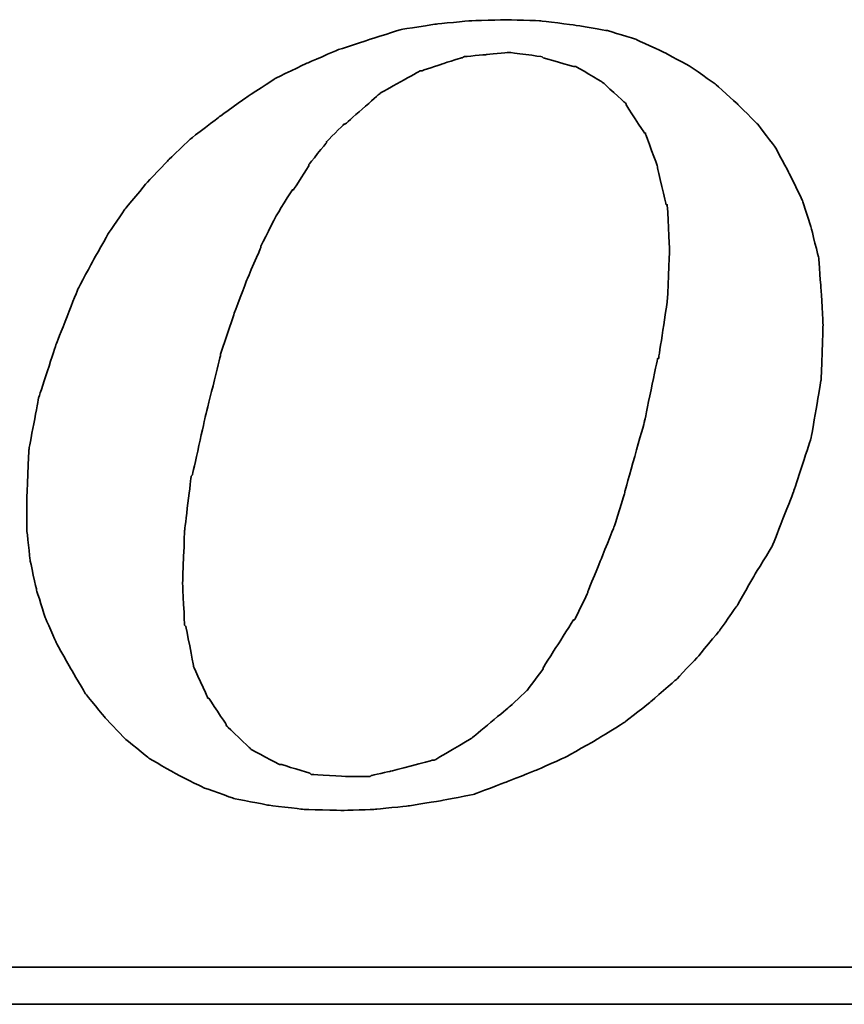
# Model space of a CAD drawing. Header units: millimetres. Extents: x -2774 to 3135, y -1571 to 860.
# Tile 249 of 256: x -2378 to -2373, y -219 to -213. Entities that reach past the tile are written whole.
import ezdxf

# ---------------------------------------------------------------- set-up
doc = ezdxf.new("R2010")
doc.units = ezdxf.units.MM
doc.layers.add('DIM', color=4, linetype='CONTINUOUS')
doc.layers.add('layer 1', color=7, linetype='CONTINUOUS')

# ---------------------------------------------------------------- blocks, each defined once
blk = doc.blocks.new('TBI MOTION logo(完整正式版)')
at = {"layer": 'layer 1', "color": 22, "lineweight": 35}
for points, knots in [([(35.79625, -6.98375), (35.79625, -6.98375), (36.23125, -7.43875), (36.23125, -7.43875), (36.23125, -7.43875), (36.23125, -7.43875), (36.75625, -7.87125), (36.75625, -7.87125), (36.75625, -7.87125), (36.75625, -7.87125), (37.33125, -8.20375), (37.33125, -8.20375), (37.33125, -8.20375), (37.33125, -8.20375), (37.95625, -8.51875), (37.95625, -8.51875), (37.95625, -8.51875), (37.95625, -8.51875), (38.62625, -8.75875), (38.62625, -8.75875), (38.62625, -8.75875), (38.62625, -8.75875), (39.37125, -8.90375), (39.37125, -8.90375), (39.37125, -8.90375), (39.37125, -8.90375), (40.14125, -8.99875), (40.14125, -8.99875), (40.14125, -8.99875), (40.14125, -8.99875), (41.02625, -9.02375), (41.02625, -9.02375), (41.02625, -9.02375), (41.02625, -9.02375), (41.74625, -8.99875), (41.74625, -8.99875), (41.74625, -8.99875), (41.74625, -8.99875), (42.46625, -8.92375), (42.46625, -8.92375), (42.46625, -8.92375), (42.46625, -8.92375), (43.21125, -8.80625), (43.21125, -8.80625), (43.21125, -8.80625), (43.21125, -8.80625), (43.93125, -8.66375), (43.93125, -8.66375), (43.93125, -8.66375), (43.93125, -8.66375), (44.62625, -8.39875), (44.62625, -8.39875), (44.62625, -8.39875), (44.62625, -8.39875), (45.29625, -8.13375), (45.29625, -8.13375), (45.29625, -8.13375), (45.29625, -8.13375), (45.94625, -7.84375), (45.94625, -7.84375), (45.94625, -7.84375), (45.94625, -7.84375), (46.61625, -7.46375), (46.61625, -7.46375), (46.61625, -7.46375), (46.61625, -7.46375), (47.24125, -7.07875), (47.24125, -7.07875), (47.24125, -7.07875), (47.24125, -7.07875), (47.81625, -6.62375), (47.81625, -6.62375), (47.81625, -6.62375), (47.81625, -6.62375), (48.36875, -6.14375), (48.36875, -6.14375), (48.36875, -6.14375), (48.36875, -6.14375), (48.84625, -5.64125), (48.84625, -5.64125), (48.84625, -5.64125), (48.84625, -5.64125), (49.32625, -5.06375), (49.32625, -5.06375), (49.32625, -5.06375), (49.32625, -5.06375), (49.71125, -4.51374), (49.71125, -4.51374), (49.71125, -4.51374), (49.71125, -4.51374), (50.09625, -3.83874), (50.09625, -3.83874), (50.09625, -3.83874), (50.09625, -3.83874), (50.48125, -3.21374), (50.48125, -3.21374), (50.48125, -3.21374), (50.48125, -3.21374), (50.96125, -1.99125), (50.96125, -1.99125), (50.96125, -1.99125), (50.96125, -1.99125), (51.34375, -0.81875), (51.34375, -0.81875), (51.34375, -0.81875), (51.34375, -0.81875), (51.56125, 0.45624), (51.56125, 0.45624), (51.56125, 0.45624), (51.56125, 0.45624), (51.60625, 1.67624), (51.60625, 1.67624), (51.60625, 1.67624), (51.60625, 1.67624), (51.56125, 2.44625), (51.56125, 2.44625), (51.56125, 2.44625), (51.56125, 2.44625), (51.51125, 3.14125), (51.51125, 3.14125), (51.51125, 3.14125), (51.51125, 3.14125), (51.34375, 3.81125), (51.34375, 3.81125), (51.34375, 3.81125), (51.34375, 3.81125), (51.15125, 4.41125), (51.15125, 4.41125), (51.15125, 4.41125), (51.15125, 4.41125), (50.86125, 5.01125), (50.86125, 5.01125), (50.86125, 5.01125), (50.86125, 5.01125), (50.55125, 5.58875), (50.55125, 5.58875), (50.55125, 5.58875), (50.55125, 5.58875), (50.16625, 6.09125), (50.16625, 6.09125), (50.16625, 6.09125), (50.16625, 6.09125), (49.71125, 6.54875), (49.71125, 6.54875), (49.71125, 6.54875), (49.71125, 6.54875), (49.23125, 6.98125), (49.23125, 6.98125), (49.23125, 6.98125), (49.23125, 6.98125), (48.67875, 7.36625), (48.67875, 7.36625), (48.67875, 7.36625), (48.67875, 7.36625), (48.10375, 7.67625), (48.10375, 7.67625), (48.10375, 7.67625), (48.10375, 7.67625), (47.48125, 7.96375), (47.48125, 7.96375), (47.48125, 7.96375), (47.48125, 7.96375), (46.85625, 8.15625), (46.85625, 8.15625), (46.85625, 8.15625), (46.85625, 8.15625), (46.13625, 8.27624), (46.13625, 8.27624), (46.13625, 8.27624), (46.13625, 8.27624), (45.39125, 8.37125), (45.39125, 8.37125), (45.39125, 8.37125), (45.39125, 8.37125), (44.62625, 8.39624), (44.62625, 8.39624), (44.62625, 8.39624), (44.62625, 8.39624), (43.83625, 8.37125), (43.83625, 8.37125), (43.83625, 8.37125), (43.83625, 8.37125), (43.09125, 8.30125), (43.09125, 8.30125), (43.09125, 8.30125), (43.09125, 8.30125), (42.32125, 8.18125), (42.32125, 8.18125), (42.32125, 8.18125), (42.32125, 8.18125), (41.62875, 7.96375), (41.62875, 7.96375), (41.62875, 7.96375), (41.62875, 7.96375), (40.90625, 7.72625), (40.90625, 7.72625), (40.90625, 7.72625), (40.90625, 7.72625), (40.23624, 7.43625), (40.23624, 7.43625), (40.23624, 7.43625), (40.23624, 7.43625), (39.54124, 7.10125), (39.54124, 7.10125), (39.54124, 7.10125), (39.54124, 7.10125), (38.91625, 6.69125), (38.91625, 6.69125), (38.91625, 6.69125), (38.91625, 6.69125), (38.31625, 6.26125), (38.31625, 6.26125), (38.31625, 6.26125), (38.31625, 6.26125), (37.69125, 5.78125), (37.69125, 5.78125), (37.69125, 5.78125), (37.69125, 5.78125), (37.18625, 5.30125), (37.18625, 5.30125), (37.18625, 5.30125), (37.18625, 5.30125), (36.70625, 4.79624), (36.70625, 4.79624), (36.70625, 4.79624), (36.70625, 4.79624), (36.23125, 4.22125), (36.23125, 4.22125), (36.23125, 4.22125), (36.23125, 4.22125), (35.87124, 3.69375), (35.87124, 3.69375), (35.87124, 3.69375), (35.87124, 3.69375), (35.53125, 3.09125), (35.53125, 3.09125), (35.53125, 3.09125), (35.53125, 3.09125), (35.19875, 2.47125), (35.19875, 2.47125), (35.19875, 2.47125), (35.19875, 2.47125), (34.71625, 1.24625), (34.71625, 1.24625), (34.71625, 1.24625), (34.71625, 1.24625), (34.33125, 0.06874), (34.33125, 0.06874), (34.33125, 0.06874), (34.33125, 0.06874), (34.11625, -1.07875), (34.11625, -1.07875), (34.11625, -1.07875), (34.11625, -1.07875), (34.07125, -2.15875), (34.07125, -2.15875), (34.07125, -2.15875), (34.07125, -2.15875), (34.07125, -2.85375), (34.07125, -2.85375), (34.07125, -2.85375), (34.07125, -2.85375), (34.14125, -3.50375), (34.14125, -3.50375), (34.14125, -3.50375), (34.14125, -3.50375), (34.28625, -4.17375), (34.28625, -4.17375), (34.28625, -4.17375), (34.28625, -4.17375), (34.47625, -4.77624), (34.47625, -4.77624), (34.47625, -4.77624), (34.47625, -4.77624), (34.71625, -5.32625), (34.71625, -5.32625), (34.71625, -5.32625), (34.71625, -5.32625), (35.05375, -5.92875), (35.05375, -5.92875), (35.05375, -5.92875), (35.05375, -5.92875), (35.36375, -6.45375), (35.36375, -6.45375), (35.36375, -6.45375), (35.36375, -6.45375), (35.79625, -6.98375), (35.79625, -6.98375)], [0, 0, 0, 0, 0.01388889, 0.01388889, 0.01388889, 0.0138889, 0.02777778, 0.02777778, 0.02777778, 0.02777779, 0.04166667, 0.04166667, 0.04166667, 0.04166668, 0.05555556, 0.05555556, 0.05555556, 0.05555557, 0.06944444, 0.06944444, 0.06944444, 0.06944445, 0.08333333, 0.08333333, 0.08333333, 0.08333334, 0.09722222, 0.09722222, 0.09722222, 0.09722223, 0.11111111, 0.11111111, 0.11111111, 0.11111112, 0.125, 0.125, 0.125, 0.12500001, 0.13888889, 0.13888889, 0.13888889, 0.1388889, 0.15277778, 0.15277778, 0.15277778, 0.15277779, 0.16666667, 0.16666667, 0.16666667, 0.16666668, 0.18055556, 0.18055556, 0.18055556, 0.18055557, 0.19444444, 0.19444444, 0.19444444, 0.19444445, 0.20833333, 0.20833333, 0.20833333, 0.20833334, 0.22222222, 0.22222222, 0.22222222, 0.22222223, 0.23611111, 0.23611111, 0.23611111, 0.23611112, 0.25, 0.25, 0.25, 0.25000001, 0.26388889, 0.26388889, 0.26388889, 0.2638889, 0.27777778, 0.27777778, 0.27777778, 0.27777779, 0.29166667, 0.29166667, 0.29166667, 0.29166668, 0.30555556, 0.30555556, 0.30555556, 0.30555557, 0.31944444, 0.31944444, 0.31944444, 0.31944445, 0.33333333, 0.33333333, 0.33333333, 0.33333334, 0.34722222, 0.34722222, 0.34722222, 0.34722223, 0.36111111, 0.36111111, 0.36111111, 0.36111112, 0.375, 0.375, 0.375, 0.37500001, 0.38888889, 0.38888889, 0.38888889, 0.3888889, 0.40277778, 0.40277778, 0.40277778, 0.40277779, 0.41666667, 0.41666667, 0.41666667, 0.41666668, 0.43055556, 0.43055556, 0.43055556, 0.43055557, 0.44444444, 0.44444444, 0.44444444, 0.44444445, 0.45833333, 0.45833333, 0.45833333, 0.45833334, 0.47222222, 0.47222222, 0.47222222, 0.47222223, 0.48611111, 0.48611111, 0.48611111, 0.48611112, 0.5, 0.5, 0.5, 0.50000001, 0.51388889, 0.51388889, 0.51388889, 0.5138889, 0.52777778, 0.52777778, 0.52777778, 0.52777779, 0.54166667, 0.54166667, 0.54166667, 0.54166668, 0.55555556, 0.55555556, 0.55555556, 0.55555557, 0.56944444, 0.56944444, 0.56944444, 0.56944445, 0.58333333, 0.58333333, 0.58333333, 0.58333334, 0.59722222, 0.59722222, 0.59722222, 0.59722223, 0.61111111, 0.61111111, 0.61111111, 0.61111112, 0.625, 0.625, 0.625, 0.62500001, 0.63888889, 0.63888889, 0.63888889, 0.6388889, 0.65277778, 0.65277778, 0.65277778, 0.65277779, 0.66666667, 0.66666667, 0.66666667, 0.66666668, 0.68055556, 0.68055556, 0.68055556, 0.68055557, 0.69444444, 0.69444444, 0.69444444, 0.69444445, 0.70833333, 0.70833333, 0.70833333, 0.70833334, 0.72222222, 0.72222222, 0.72222222, 0.72222223, 0.73611111, 0.73611111, 0.73611111, 0.73611112, 0.75, 0.75, 0.75, 0.75000001, 0.76388889, 0.76388889, 0.76388889, 0.7638889, 0.77777778, 0.77777778, 0.77777778, 0.77777779, 0.79166667, 0.79166667, 0.79166667, 0.79166668, 0.80555556, 0.80555556, 0.80555556, 0.80555557, 0.81944444, 0.81944444, 0.81944444, 0.81944445, 0.83333333, 0.83333333, 0.83333333, 0.83333334, 0.84722222, 0.84722222, 0.84722222, 0.84722223, 0.86111111, 0.86111111, 0.86111111, 0.86111112, 0.875, 0.875, 0.875, 0.87500001, 0.88888889, 0.88888889, 0.88888889, 0.8888889, 0.90277778, 0.90277778, 0.90277778, 0.90277779, 0.91666667, 0.91666667, 0.91666667, 0.91666668, 0.93055556, 0.93055556, 0.93055556, 0.93055557, 0.94444444, 0.94444444, 0.94444444, 0.94444445, 0.95833333, 0.95833333, 0.95833333, 0.95833334, 0.97222222, 0.97222222, 0.97222222, 0.97222223, 0.98611111, 0.98611111, 0.98611111, 0.98611112, 1, 1, 1, 1]), ([(38.33875, 1.03124), (38.33875, 1.03124), (38.62625, 1.89625), (38.62625, 1.89625), (38.62625, 1.89625), (38.62625, 1.89625), (38.91625, 2.66375), (38.91625, 2.66375), (38.91625, 2.66375), (38.91625, 2.66375), (39.22625, 3.38125), (39.22625, 3.38125), (39.22625, 3.38125), (39.22625, 3.38125), (39.22625, 3.40624), (39.22625, 3.40624), (39.22625, 3.40624), (39.22625, 3.40624), (39.56124, 4.07624), (39.56124, 4.07624), (39.56124, 4.07624), (39.56124, 4.07624), (39.92125, 4.65125), (39.92125, 4.65125), (39.92125, 4.65125), (39.92125, 4.65125), (39.94625, 4.65125), (39.94625, 4.65125), (39.94625, 4.65125), (39.94625, 4.65125), (40.28125, 5.17875), (40.28125, 5.17875), (40.28125, 5.17875), (40.28125, 5.17875), (40.28125, 5.20375), (40.28125, 5.20375), (40.28125, 5.20375), (40.28125, 5.20375), (40.66875, 5.68625), (40.66875, 5.68625), (40.66875, 5.68625), (40.66875, 5.68625), (40.66875, 5.70625), (40.66875, 5.70625), (40.66875, 5.70625), (40.66875, 5.70625), (41.05124, 6.09125), (41.05124, 6.09125), (41.05124, 6.09125), (41.05124, 6.09125), (41.07625, 6.09125), (41.07625, 6.09125), (41.07625, 6.09125), (41.07625, 6.09125), (41.84125, 6.76625), (41.84125, 6.76625), (41.84125, 6.76625), (41.84125, 6.76625), (41.86625, 6.78625), (41.86625, 6.78625), (41.86625, 6.78625), (41.86625, 6.78625), (42.73125, 7.26624), (42.73125, 7.26624), (42.73125, 7.26624), (42.73125, 7.26624), (42.75625, 7.26624), (42.75625, 7.26624), (42.75625, 7.26624), (42.75625, 7.26624), (43.18625, 7.41125), (43.18625, 7.41125), (43.18625, 7.41125), (43.18625, 7.41125), (43.64125, 7.55625), (43.64125, 7.55625), (43.64125, 7.55625), (43.64125, 7.55625), (43.66625, 7.55625), (43.66625, 7.55625), (43.66625, 7.55625), (43.66625, 7.55625), (43.69125, 7.58124), (43.69125, 7.58124), (43.69125, 7.58124), (43.69125, 7.58124), (44.19125, 7.62625), (44.19125, 7.62625), (44.19125, 7.62625), (44.19125, 7.62625), (44.67125, 7.67625), (44.67125, 7.67625), (44.67125, 7.67625), (44.67125, 7.67625), (44.69625, 7.67625), (44.69625, 7.67625), (44.69625, 7.67625), (44.69625, 7.67625), (45.41875, 7.58124), (45.41875, 7.58124), (45.41875, 7.58124), (45.41875, 7.58124), (45.44125, 7.55625), (45.44125, 7.55625), (45.44125, 7.55625), (45.44125, 7.55625), (46.11125, 7.36625), (46.11125, 7.36625), (46.11125, 7.36625), (46.11125, 7.36625), (46.13625, 7.36625), (46.13625, 7.36625), (46.13625, 7.36625), (46.13625, 7.36625), (46.15875, 7.36625), (46.15875, 7.36625), (46.15875, 7.36625), (46.15875, 7.36625), (46.73625, 7.02624), (46.73625, 7.02624), (46.73625, 7.02624), (46.73625, 7.02624), (46.76125, 7.00624), (46.76125, 7.00624), (46.76125, 7.00624), (46.76125, 7.00624), (47.24125, 6.57124), (47.24125, 6.57124), (47.24125, 6.57124), (47.24125, 6.57124), (47.26625, 6.54875), (47.26625, 6.54875), (47.26625, 6.54875), (47.26625, 6.54875), (47.26625, 6.52375), (47.26625, 6.52375), (47.26625, 6.52375), (47.26625, 6.52375), (47.67375, 5.89875), (47.67375, 5.89875), (47.67375, 5.89875), (47.67375, 5.89875), (47.69625, 5.89875), (47.69625, 5.89875), (47.69625, 5.89875), (47.69625, 5.89875), (47.69625, 5.87625), (47.69625, 5.87625), (47.69625, 5.87625), (47.69625, 5.87625), (47.96125, 5.15625), (47.96125, 5.15625), (47.96125, 5.15625), (47.96125, 5.15625), (47.96125, 5.13125), (47.96125, 5.13125), (47.96125, 5.13125), (47.96125, 5.13125), (48.15125, 4.31875), (48.15125, 4.31875), (48.15125, 4.31875), (48.15125, 4.31875), (48.17625, 4.31875), (48.17625, 4.31875), (48.17625, 4.31875), (48.17625, 4.31875), (48.17625, 4.29125), (48.17625, 4.29125), (48.17625, 4.29125), (48.17625, 4.29125), (48.22625, 3.33125), (48.22625, 3.33125), (48.22625, 3.33125), (48.22625, 3.33125), (48.22625, 3.30875), (48.22625, 3.30875), (48.22625, 3.30875), (48.22625, 3.30875), (48.17625, 2.20624), (48.17625, 2.20624), (48.17625, 2.20624), (48.17625, 2.20624), (48.17625, 2.18124), (48.17625, 2.18124), (48.17625, 2.18124), (48.17625, 2.18124), (47.98375, 0.93624), (47.98375, 0.93624), (47.98375, 0.93624), (47.98375, 0.93624), (47.96125, 0.93624), (47.96125, 0.93624), (47.96125, 0.93624), (47.96125, 0.93624), (47.67375, -0.45874), (47.67375, -0.45874), (47.67375, -0.45874), (47.67375, -0.45874), (47.24125, -1.99125), (47.24125, -1.99125), (47.24125, -1.99125), (47.24125, -1.99125), (47.24125, -2.01874), (47.24125, -2.01874), (47.24125, -2.01874), (47.24125, -2.01874), (47.00125, -2.78375), (47.00125, -2.78375), (47.00125, -2.78375), (47.00125, -2.78375), (46.71125, -3.50375), (46.71125, -3.50375), (46.71125, -3.50375), (46.71125, -3.50375), (46.42625, -4.19875), (46.42625, -4.19875), (46.42625, -4.19875), (46.42625, -4.19875), (46.42625, -4.22375), (46.42625, -4.22375), (46.42625, -4.22375), (46.42625, -4.22375), (46.13625, -4.82374), (46.13625, -4.82374), (46.13625, -4.82374), (46.13625, -4.82374), (46.11125, -4.82374), (46.11125, -4.82374), (46.11125, -4.82374), (46.11125, -4.82374), (45.77625, -5.35125), (45.77625, -5.35125), (45.77625, -5.35125), (45.77625, -5.35125), (45.44125, -5.87875), (45.44125, -5.87875), (45.44125, -5.87875), (45.44125, -5.87875), (45.44125, -5.90375), (45.44125, -5.90375), (45.44125, -5.90375), (45.44125, -5.90375), (45.10625, -6.35875), (45.10625, -6.35875), (45.10625, -6.35875), (45.10625, -6.35875), (45.08125, -6.38375), (45.08125, -6.38375), (45.08125, -6.38375), (45.08125, -6.38375), (44.69625, -6.74375), (44.69625, -6.74375), (44.69625, -6.74375), (44.69625, -6.74375), (43.88375, -7.41625), (43.88375, -7.41625), (43.88375, -7.41625), (43.88375, -7.41625), (43.85625, -7.43875), (43.85625, -7.43875), (43.85625, -7.43875), (43.85625, -7.43875), (43.04125, -7.91875), (43.04125, -7.91875), (43.04125, -7.91875), (43.04125, -7.91875), (43.01625, -7.91875), (43.01625, -7.91875), (43.01625, -7.91875), (43.01625, -7.91875), (42.99625, -7.91875), (42.99625, -7.91875), (42.99625, -7.91875), (42.99625, -7.91875), (42.08125, -8.15875), (42.08125, -8.15875), (42.08125, -8.15875), (42.08125, -8.15875), (41.65125, -8.25625), (41.65125, -8.25625), (41.65125, -8.25625), (41.65125, -8.25625), (41.62875, -8.27875), (41.62875, -8.27875), (41.62875, -8.27875), (41.62875, -8.27875), (41.60125, -8.27875), (41.60125, -8.27875), (41.60125, -8.27875), (41.60125, -8.27875), (41.12125, -8.27875), (41.12125, -8.27875), (41.12125, -8.27875), (41.12125, -8.27875), (40.35624, -8.23125), (40.35624, -8.23125), (40.35624, -8.23125), (40.35624, -8.23125), (40.33125, -8.23125), (40.33125, -8.23125), (40.33125, -8.23125), (40.33125, -8.23125), (40.30625, -8.20375), (40.30625, -8.20375), (40.30625, -8.20375), (40.30625, -8.20375), (39.68375, -8.01375), (39.68375, -8.01375), (39.68375, -8.01375), (39.68375, -8.01375), (39.66124, -8.01375), (39.66124, -8.01375), (39.66124, -8.01375), (39.66124, -8.01375), (39.63625, -8.01375), (39.63625, -8.01375), (39.63625, -8.01375), (39.63625, -8.01375), (39.01125, -7.67875), (39.01125, -7.67875), (39.01125, -7.67875), (39.01125, -7.67875), (38.98875, -7.65375), (38.98875, -7.65375), (38.98875, -7.65375), (38.98875, -7.65375), (38.48625, -7.17375), (38.48625, -7.17375), (38.48625, -7.17375), (38.48625, -7.17375), (38.45875, -7.14875), (38.45875, -7.14875), (38.45875, -7.14875), (38.45875, -7.14875), (38.45875, -7.12875), (38.45875, -7.12875), (38.45875, -7.12875), (38.45875, -7.12875), (38.07625, -6.54875), (38.07625, -6.54875), (38.07625, -6.54875), (38.07625, -6.54875), (38.05125, -6.54875), (38.05125, -6.54875), (38.05125, -6.54875), (38.05125, -6.54875), (38.05125, -6.52875), (38.05125, -6.52875), (38.05125, -6.52875), (38.05125, -6.52875), (37.74125, -5.85375), (37.74125, -5.85375), (37.74125, -5.85375), (37.74125, -5.85375), (37.74125, -5.82875), (37.74125, -5.82875), (37.74125, -5.82875), (37.74125, -5.82875), (37.57375, -4.96875), (37.57375, -4.96875), (37.57375, -4.96875), (37.57375, -4.96875), (37.54625, -4.94375), (37.54625, -4.94375), (37.54625, -4.94375), (37.54625, -4.94375), (37.50125, -4.03375), (37.50125, -4.03375), (37.50125, -4.03375), (37.50125, -4.03375), (37.50125, -4.00875), (37.50125, -4.00875), (37.50125, -4.00875), (37.50125, -4.00875), (37.54625, -2.85375), (37.54625, -2.85375), (37.54625, -2.85375), (37.54625, -2.85375), (37.69125, -1.65875), (37.69125, -1.65875), (37.69125, -1.65875), (37.69125, -1.65875), (37.71624, -1.63375), (37.71624, -1.63375), (37.71624, -1.63375), (37.71624, -1.63375), (38.00375, -0.33875), (38.00375, -0.33875), (38.00375, -0.33875), (38.00375, -0.33875), (38.33875, 1.00624), (38.33875, 1.00624), (38.33875, 1.00624), (38.33875, 1.00624), (38.33875, 1.03124), (38.33875, 1.03124)], [0, 0, 0, 0, 0.01010101, 0.01010101, 0.01010101, 0.01010102, 0.02020202, 0.02020202, 0.02020202, 0.02020203, 0.03030303, 0.03030303, 0.03030303, 0.03030304, 0.04040404, 0.04040404, 0.04040404, 0.04040405, 0.05050505, 0.05050505, 0.05050505, 0.05050506, 0.06060606, 0.06060606, 0.06060606, 0.06060607, 0.07070707, 0.07070707, 0.07070707, 0.07070708, 0.08080808, 0.08080808, 0.08080808, 0.08080809, 0.09090909, 0.09090909, 0.09090909, 0.0909091, 0.1010101, 0.1010101, 0.1010101, 0.10101011, 0.11111111, 0.11111111, 0.11111111, 0.11111112, 0.12121212, 0.12121212, 0.12121212, 0.12121213, 0.13131313, 0.13131313, 0.13131313, 0.13131314, 0.14141414, 0.14141414, 0.14141414, 0.14141415, 0.15151515, 0.15151515, 0.15151515, 0.15151516, 0.16161616, 0.16161616, 0.16161616, 0.16161617, 0.17171717, 0.17171717, 0.17171717, 0.17171718, 0.18181818, 0.18181818, 0.18181818, 0.18181819, 0.19191919, 0.19191919, 0.19191919, 0.1919192, 0.2020202, 0.2020202, 0.2020202, 0.20202021, 0.21212121, 0.21212121, 0.21212121, 0.21212122, 0.22222222, 0.22222222, 0.22222222, 0.22222223, 0.23232323, 0.23232323, 0.23232323, 0.23232324, 0.24242424, 0.24242424, 0.24242424, 0.24242425, 0.25252525, 0.25252525, 0.25252525, 0.25252526, 0.26262626, 0.26262626, 0.26262626, 0.26262627, 0.27272727, 0.27272727, 0.27272727, 0.27272728, 0.28282828, 0.28282828, 0.28282828, 0.28282829, 0.29292929, 0.29292929, 0.29292929, 0.2929293, 0.3030303, 0.3030303, 0.3030303, 0.30303031, 0.31313131, 0.31313131, 0.31313131, 0.31313132, 0.32323232, 0.32323232, 0.32323232, 0.32323233, 0.33333333, 0.33333333, 0.33333333, 0.33333334, 0.34343434, 0.34343434, 0.34343434, 0.34343435, 0.35353535, 0.35353535, 0.35353535, 0.35353536, 0.36363636, 0.36363636, 0.36363636, 0.36363637, 0.37373737, 0.37373737, 0.37373737, 0.37373738, 0.38383838, 0.38383838, 0.38383838, 0.38383839, 0.39393939, 0.39393939, 0.39393939, 0.3939394, 0.4040404, 0.4040404, 0.4040404, 0.40404041, 0.41414141, 0.41414141, 0.41414141, 0.41414142, 0.42424242, 0.42424242, 0.42424242, 0.42424243, 0.43434343, 0.43434343, 0.43434343, 0.43434344, 0.44444444, 0.44444444, 0.44444444, 0.44444445, 0.45454545, 0.45454545, 0.45454545, 0.45454546, 0.46464646, 0.46464646, 0.46464646, 0.46464647, 0.47474747, 0.47474747, 0.47474747, 0.47474748, 0.48484848, 0.48484848, 0.48484848, 0.48484849, 0.49494949, 0.49494949, 0.49494949, 0.4949495, 0.50505051, 0.50505051, 0.50505051, 0.50505052, 0.51515152, 0.51515152, 0.51515152, 0.51515153, 0.52525253, 0.52525253, 0.52525253, 0.52525254, 0.53535354, 0.53535354, 0.53535354, 0.53535355, 0.54545455, 0.54545455, 0.54545455, 0.54545456, 0.55555556, 0.55555556, 0.55555556, 0.55555557, 0.56565657, 0.56565657, 0.56565657, 0.56565658, 0.57575758, 0.57575758, 0.57575758, 0.57575759, 0.58585859, 0.58585859, 0.58585859, 0.5858586, 0.5959596, 0.5959596, 0.5959596, 0.59595961, 0.60606061, 0.60606061, 0.60606061, 0.60606062, 0.61616162, 0.61616162, 0.61616162, 0.61616163, 0.62626263, 0.62626263, 0.62626263, 0.62626264, 0.63636364, 0.63636364, 0.63636364, 0.63636365, 0.64646465, 0.64646465, 0.64646465, 0.64646466, 0.65656566, 0.65656566, 0.65656566, 0.65656567, 0.66666667, 0.66666667, 0.66666667, 0.66666668, 0.67676768, 0.67676768, 0.67676768, 0.67676769, 0.68686869, 0.68686869, 0.68686869, 0.6868687, 0.6969697, 0.6969697, 0.6969697, 0.69696971, 0.70707071, 0.70707071, 0.70707071, 0.70707072, 0.71717172, 0.71717172, 0.71717172, 0.71717173, 0.72727273, 0.72727273, 0.72727273, 0.72727274, 0.73737374, 0.73737374, 0.73737374, 0.73737375, 0.74747475, 0.74747475, 0.74747475, 0.74747476, 0.75757576, 0.75757576, 0.75757576, 0.75757577, 0.76767677, 0.76767677, 0.76767677, 0.76767678, 0.77777778, 0.77777778, 0.77777778, 0.77777779, 0.78787879, 0.78787879, 0.78787879, 0.7878788, 0.7979798, 0.7979798, 0.7979798, 0.79797981, 0.80808081, 0.80808081, 0.80808081, 0.80808082, 0.81818182, 0.81818182, 0.81818182, 0.81818183, 0.82828283, 0.82828283, 0.82828283, 0.82828284, 0.83838384, 0.83838384, 0.83838384, 0.83838385, 0.84848485, 0.84848485, 0.84848485, 0.84848486, 0.85858586, 0.85858586, 0.85858586, 0.85858587, 0.86868687, 0.86868687, 0.86868687, 0.86868688, 0.87878788, 0.87878788, 0.87878788, 0.87878789, 0.88888889, 0.88888889, 0.88888889, 0.8888889, 0.8989899, 0.8989899, 0.8989899, 0.89898991, 0.90909091, 0.90909091, 0.90909091, 0.90909092, 0.91919192, 0.91919192, 0.91919192, 0.91919193, 0.92929293, 0.92929293, 0.92929293, 0.92929294, 0.93939394, 0.93939394, 0.93939394, 0.93939395, 0.94949495, 0.94949495, 0.94949495, 0.94949496, 0.95959596, 0.95959596, 0.95959596, 0.95959597, 0.96969697, 0.96969697, 0.96969697, 0.96969698, 0.97979798, 0.97979798, 0.97979798, 0.97979799, 0.98989899, 0.98989899, 0.98989899, 0.989899, 1, 1, 1, 1]), ([(75.90875, -9.47875), (75.90875, -9.47875), (75.90875, -12.28625), (75.90875, -12.28625), (75.90875, -12.28625), (75.90875, -12.28625), (75.90875, -12.47875), (75.90875, -12.47875), (75.90875, -12.47875), (75.90875, -12.47875), (75.71625, -12.47875), (75.71625, -12.47875), (75.71625, -12.47875), (75.71625, -12.47875), (-88.32875, -12.47875), (-88.32875, -12.47875), (-88.32875, -12.47875), (-88.32875, -12.47875), (-88.32875, -13.29375), (-88.32875, -13.29375), (-88.32875, -13.29375), (-88.32875, -13.29375), (82.89125, -13.29375), (82.89125, -13.29375), (82.89125, -13.29375), (82.89125, -13.29375), (75.90875, -9.47875), (75.90875, -9.47875)], [0, 0, 0, 0, 0.14285714, 0.14285714, 0.14285714, 0.14285715, 0.28571429, 0.28571429, 0.28571429, 0.2857143, 0.42857143, 0.42857143, 0.42857143, 0.42857144, 0.57142857, 0.57142857, 0.57142857, 0.57142858, 0.71428571, 0.71428571, 0.71428571, 0.71428572, 0.85714286, 0.85714286, 0.85714286, 0.85714287, 1, 1, 1, 1])]:
    blk.add_open_spline(points, degree=3, knots=knots, dxfattribs=at)

msp = doc.modelspace()

# ---------------------------------------------------------------- block references
at = {"layer": 'DIM', "color": 7, "xscale": 0.2802190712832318, "yscale": 0.2802190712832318, "zscale": 0.2802190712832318}
msp.add_blockref('TBI MOTION logo(完整正式版)', (-2387.6206, -215.0854), dxfattribs=at)

doc.saveas('drawing.dxf')
